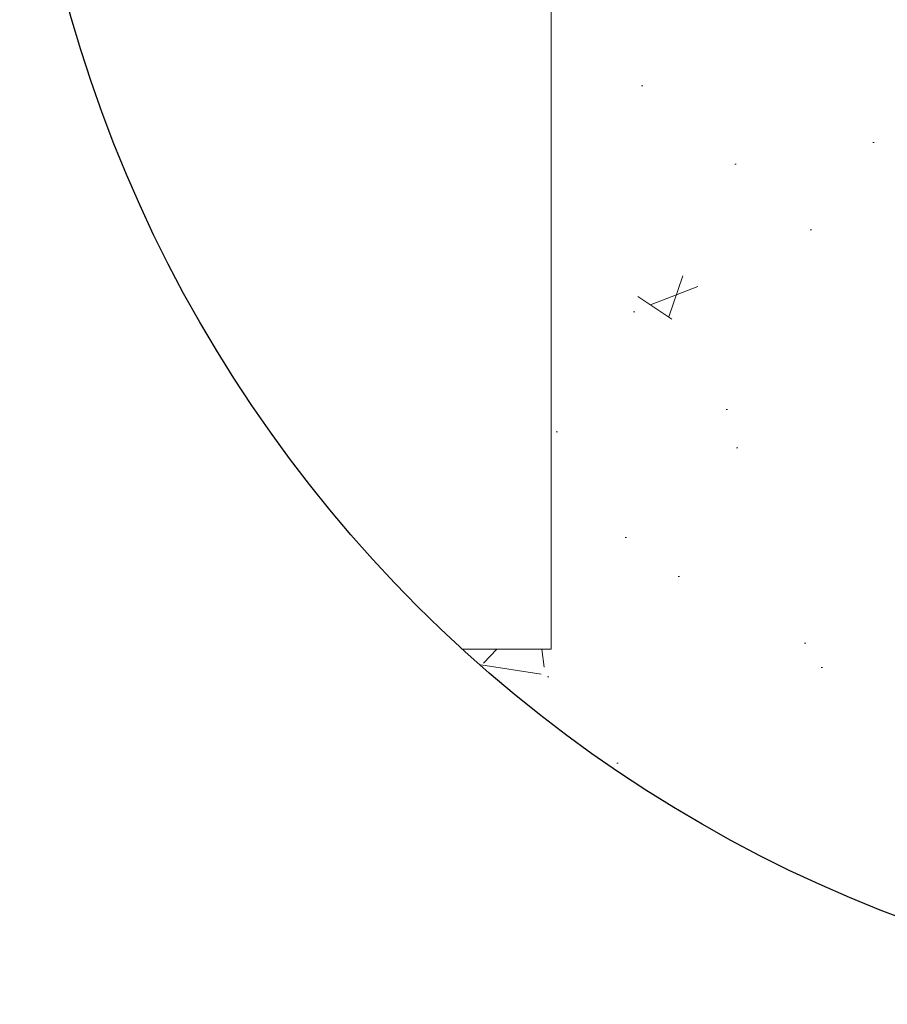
# Model space of a CAD drawing. Extents: x 928609 to 993508, y -1024491 to -979674.
# Tile 1 of 39: x 937966 to 939591, y -1013396 to -1011552. Entities that reach past the tile are written whole.
import ezdxf

# ---------------------------------------------------------------- set-up
doc = ezdxf.new("R2010")
doc.units = 0
doc.layers.add('Beluchtingstank', color=253, linetype='CONTINUOUS')
doc.layers.add('TEKST', color=4, linetype='CONTINUOUS')

msp = doc.modelspace()

# ---------------------------------------------------------------- hatches: boundary and pattern name
at = {"layer": 'Beluchtingstank', "lineweight": 5, "ltscale": 0.01}
h = msp.add_hatch(dxfattribs=at)
h.set_pattern_fill('AR-CONC', color=256, scale=5, style=0)
h.set_pattern_definition([(50, (-6044993.6, 3989876.6), (910.923345, -79.69543), [95.25, -1047.75]), (355, (-6044993.6, 3989876.6), (-176.21413, 955.28321), [76.2, -838.2]), (100.451, (-6044917.7, 3989869.9), (734.71251, 875.58344), [80.95, -890.45]), (46.1842, (-6044993.6, 3990130.6), (1355.3952, -210.21164), [142.875, -1571.625]), (96.6356, (-6044880.7, 3990113), (1187.02117, 1237.12778), [121.425, -1335.675]), (351.184, (-6044993.6, 3990130.6), (1187.02303, 1237.1256), [114.3, -1257.3]), (21, (-6044866.6, 3990067.1), (758.0744, -511.32759), [95.25, -1047.75]), (326, (-6044866.6, 3990067.1), (309.01014, 920.93983), [76.2, -838.2]), (71.4514, (-6044803.4, 3990024.5), (1067.08245, 409.61429), [80.95, -890.45]), (37.5, (-6044993.6, 3989876.57), (15.443016, 422.775194), [0, -828.04, 0, -850.9, 0, -841.375]), (7.5, (-6044993.6, 3989876.57), (334.098313, 500.902874), [0, -485.14, 0, -808.99, 0, -320.675]), (327.5, (-6045276.82, 3989876.57), (677.952976, -28.64372), [0, -317.5, 0, -990.6, 0, -1314.45]), (317.5, (-6045403.8, 3989876.6), (740.645907, 127.132455), [0, -412.75, 0, -657.86, 0, -933.45])])
h.paths.add_polyline_path([(940459.934, -1010230.807), (938043.346, -1010230.807, 0.06175967), (937966.318, -1010852.033, 0.03738423), (937994.678, -1011230.807), (938961.143, -1011230.807), (938961.143, -1012730.807), (938795.236, -1012730.807, 0.18199855), (940459.934, -1013395.157)])

# ---------------------------------------------------------------- linework, layer by layer
msp.add_line((938961.143, -1012730.807), (938961.143, -1011230.807), dxfattribs=at)
at = {"layer": 'Beluchtingstank', "lineweight": 5}
msp.add_line((938795.236, -1012730.807), (938961.143, -1012730.807), dxfattribs=at)
at = {"layer": 'TEKST', "color": 0}
msp.add_circle((940509.934, -1010852.033), 2543.616, dxfattribs=at)

doc.saveas('drawing.dxf')
